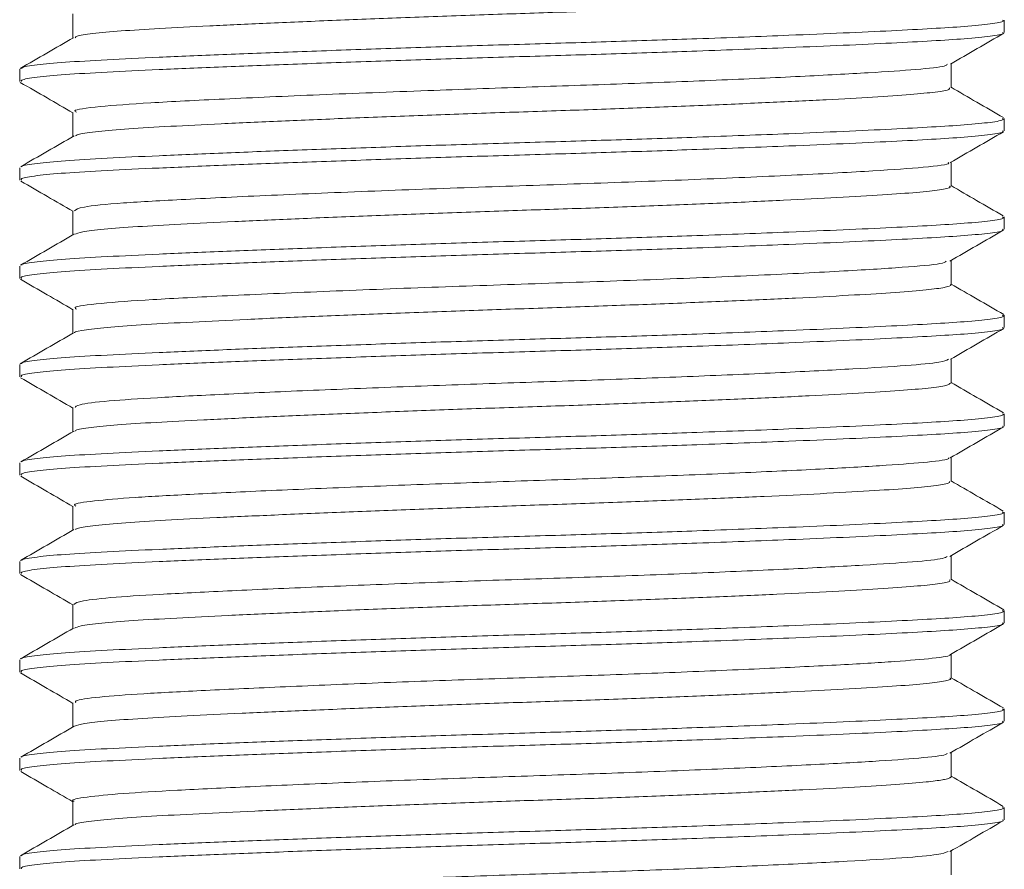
# Model space of a CAD drawing. Header units: millimetres. Extents: x 0 to 210, y 0 to 297.
# Tile 30 of 38: x 135.49 to 145.49, y 208.47 to 217.1. Entities that reach past the tile are written whole.
import ezdxf

# ---------------------------------------------------------------- set-up
doc = ezdxf.new("R2010")
doc.units = ezdxf.units.MM
doc.linetypes.add('HIDDEN', pattern=[1.905, 1.27, -0.635])
doc.layers.add('FORMAT', color=7, linetype='HIDDEN')

msp = doc.modelspace()

# ---------------------------------------------------------------- linework, layer by layer
at = {"layer": 'FORMAT', "linetype": 'Continuous', "lineweight": 15}
for p, q in [((136.035, 217.158), (136.035, 216.913)), ((145.494, 216.97), (145.494, 217.095)), ((144.953, 216.407), (144.953, 216.652)), ((135.494, 216.595), (135.494, 216.47)), ((136.035, 216.157), (136.035, 215.913)), ((145.494, 215.97), (145.494, 216.095)), ((144.953, 215.408), (144.953, 215.652)), ((135.494, 215.595), (135.494, 215.47)), ((136.035, 215.157), (136.035, 214.913)), ((145.494, 214.97), (145.494, 215.095)), ((144.953, 214.407), (144.953, 214.652)), ((135.494, 214.595), (135.494, 214.47)), ((136.035, 214.157), (136.035, 213.913)), ((145.494, 213.97), (145.494, 214.095)), ((144.953, 213.407), (144.953, 213.652)), ((135.494, 213.595), (135.494, 213.47)), ((136.035, 213.157), (136.035, 212.913)), ((145.494, 212.97), (145.494, 213.095)), ((144.953, 212.407), (144.953, 212.652)), ((135.494, 212.595), (135.494, 212.47)), ((136.035, 212.157), (136.035, 211.913)), ((145.494, 211.97), (145.494, 212.095)), ((144.953, 211.407), (144.953, 211.652)), ((135.494, 211.595), (135.494, 211.47)), ((136.035, 211.157), (136.035, 210.913)), ((145.494, 210.97), (145.494, 211.095)), ((144.953, 210.407), (144.953, 210.652)), ((135.494, 210.595), (135.494, 210.47)), ((136.035, 210.158), (136.035, 209.913)), ((145.494, 209.97), (145.494, 210.095)), ((144.953, 209.407), (144.953, 209.652)), ((135.494, 209.595), (135.494, 209.47)), ((136.035, 209.157), (136.035, 208.913)), ((145.494, 208.97), (145.494, 209.095)), ((144.953, 208.408), (144.953, 208.652)), ((135.494, 208.595), (135.494, 208.47))]:
    msp.add_line(p, q, dxfattribs=at)
at = {"layer": 'FORMAT', "linetype": 'Continuous', "lineweight": 0}
for points, knots in [([(144.943, 217.407), (144.938, 217.4), (144.929, 217.383), (144.763, 217.357), (144.48, 217.333), (144.076, 217.307), (143.576, 217.28), (142.983, 217.252), (142.325, 217.224), (141.609, 217.196), (140.868, 217.171), (140.109, 217.146), (139.368, 217.119), (138.653, 217.091), (137.996, 217.063), (137.404, 217.035), (136.905, 217.009), (136.503, 216.985), (136.224, 216.958), (136.071, 216.935), (136.061, 216.921), (136.058, 216.916)], [0, 0, 0, 0, 0.04472, 0.09861, 0.15407, 0.20795, 0.2634, 0.31728, 0.37273, 0.42663, 0.48209, 0.53597, 0.59141, 0.6453, 0.70074, 0.75464, 0.8101, 0.86398, 0.91943, 0.97331, 1, 1, 1, 1]), ([(135.514, 216.603), (135.514, 216.606), (135.513, 216.618), (135.654, 216.639), (135.938, 216.667), (136.359, 216.691), (136.899, 216.717), (137.536, 216.744), (138.264, 216.772), (139.048, 216.8), (139.88, 216.828), (140.723, 216.853), (141.566, 216.878), (142.445, 216.907), (143.221, 216.937), (143.871, 216.964), (144.359, 216.987), (144.772, 217.009), (145.12, 217.031), (145.369, 217.056), (145.495, 217.078), (145.481, 217.091), (145.477, 217.095)], [0, 0, 0, 0, 0.01592, 0.07124, 0.125, 0.18033, 0.23409, 0.2894, 0.34316, 0.39848, 0.45224, 0.50757, 0.56133, 0.61665, 0.68533, 0.73064, 0.77686, 0.82217, 0.8684, 0.92215, 0.97747, 1, 1, 1, 1]), ([(135.511, 216.47), (135.509, 216.475), (135.503, 216.49), (135.651, 216.514), (135.939, 216.542), (136.359, 216.566), (136.899, 216.592), (137.536, 216.619), (138.264, 216.647), (139.048, 216.675), (139.88, 216.703), (140.723, 216.728), (141.566, 216.753), (142.445, 216.782), (143.221, 216.812), (143.871, 216.839), (144.359, 216.862), (144.772, 216.884), (145.12, 216.906), (145.369, 216.931), (145.495, 216.953), (145.481, 216.966), (145.477, 216.97)], [0, 0, 0, 0, 0.03076, 0.08524, 0.1382, 0.19269, 0.24564, 0.30012, 0.35306, 0.40755, 0.4605, 0.515, 0.56794, 0.62243, 0.69007, 0.7347, 0.78023, 0.82485, 0.87038, 0.92333, 0.97781, 1, 1, 1, 1]), ([(144.916, 216.648), (144.911, 216.642), (144.897, 216.622), (144.625, 216.593), (144.136, 216.56), (143.444, 216.523), (142.59, 216.484), (141.635, 216.447), (140.634, 216.414), (139.579, 216.377), (138.518, 216.336), (137.551, 216.293), (136.784, 216.254), (136.272, 216.216), (136.025, 216.182), (136.061, 216.163), (136.07, 216.158)], [0, 0, 0, 0, 0.03965, 0.11265, 0.18441, 0.25885, 0.33433, 0.40882, 0.48062, 0.55355, 0.63805, 0.7225, 0.80414, 0.88556, 0.96992, 1, 1, 1, 1]), ([(144.938, 216.407), (144.939, 216.402), (144.944, 216.387), (144.811, 216.364), (144.554, 216.338), (144.178, 216.313), (143.695, 216.286), (143.126, 216.258), (142.477, 216.23), (141.777, 216.202), (141.034, 216.176), (140.283, 216.152), (139.531, 216.125), (138.813, 216.097), (138.136, 216.069), (137.532, 216.041), (137.008, 216.015), (136.585, 215.991), (136.276, 215.964), (136.095, 215.94), (136.07, 215.925), (136.061, 215.919)], [0, 0, 0, 0, 0.031715, 0.087454, 0.141621, 0.19736, 0.251517, 0.307246, 0.361412, 0.417148, 0.471317, 0.527057, 0.581215, 0.636943, 0.691107, 0.746842, 0.801012, 0.856753, 0.910911, 0.966639, 1, 1, 1, 1]), ([(135.515, 215.605), (135.515, 215.607), (135.516, 215.619), (135.655, 215.639), (135.938, 215.667), (136.359, 215.691), (136.899, 215.717), (137.536, 215.744), (138.264, 215.772), (139.048, 215.8), (139.88, 215.828), (140.723, 215.853), (141.566, 215.878), (142.445, 215.907), (143.221, 215.937), (143.871, 215.964), (144.359, 215.987), (144.772, 216.009), (145.12, 216.031), (145.369, 216.056), (145.495, 216.078), (145.481, 216.091), (145.477, 216.095)], [0, 0, 0, 0, 0.01089, 0.06649, 0.12053, 0.17614, 0.23017, 0.28577, 0.3398, 0.3954, 0.44944, 0.50505, 0.55909, 0.61469, 0.68372, 0.72926, 0.77572, 0.82126, 0.86772, 0.92175, 0.97735, 1, 1, 1, 1]), ([(135.511, 215.47), (135.509, 215.475), (135.503, 215.49), (135.651, 215.514), (135.939, 215.542), (136.359, 215.566), (136.899, 215.592), (137.536, 215.619), (138.264, 215.647), (139.048, 215.675), (139.88, 215.703), (140.723, 215.728), (141.566, 215.753), (142.445, 215.782), (143.221, 215.812), (143.871, 215.839), (144.359, 215.862), (144.772, 215.884), (145.12, 215.906), (145.369, 215.931), (145.495, 215.953), (145.481, 215.966), (145.477, 215.97)], [0, 0, 0, 0, 0.03076, 0.08524, 0.1382, 0.19269, 0.24564, 0.30012, 0.35306, 0.40755, 0.4605, 0.515, 0.56794, 0.62243, 0.69007, 0.7347, 0.78023, 0.82485, 0.87038, 0.92333, 0.97781, 1, 1, 1, 1]), ([(144.925, 215.647), (144.928, 215.645), (144.946, 215.628), (144.702, 215.6), (144.195, 215.563), (143.416, 215.521), (142.441, 215.478), (141.348, 215.436), (140.208, 215.4), (139.078, 215.358), (138.029, 215.315), (137.153, 215.273), (136.506, 215.237), (136.1, 215.197), (136.068, 215.17), (136.052, 215.157)], [0, 0, 0, 0, 0.0115, 0.09469, 0.17553, 0.25946, 0.34458, 0.42805, 0.50883, 0.59253, 0.67766, 0.76137, 0.84216, 0.9256, 1, 1, 1, 1]), ([(144.938, 215.408), (144.942, 215.404), (144.956, 215.391), (144.85, 215.37), (144.625, 215.344), (144.27, 215.319), (143.815, 215.292), (143.26, 215.264), (142.631, 215.236), (141.936, 215.208), (141.207, 215.182), (140.45, 215.158), (139.701, 215.131), (138.969, 215.104), (138.286, 215.075), (137.66, 215.047), (137.12, 215.021), (136.67, 214.996), (136.336, 214.97), (136.116, 214.944), (136.072, 214.926), (136.052, 214.918)], [0, 0, 0, 0, 0.020389, 0.074453, 0.130084, 0.184138, 0.239759, 0.29381, 0.349428, 0.403491, 0.459122, 0.513178, 0.568801, 0.622853, 0.678471, 0.732533, 0.788163, 0.842221, 0.897846, 0.951897, 1, 1, 1, 1]), ([(135.515, 214.605), (135.515, 214.607), (135.514, 214.618), (135.654, 214.639), (135.938, 214.667), (136.359, 214.691), (136.899, 214.717), (137.536, 214.744), (138.264, 214.772), (139.048, 214.8), (139.88, 214.828), (140.723, 214.853), (141.566, 214.878), (142.445, 214.907), (143.221, 214.937), (143.871, 214.964), (144.359, 214.987), (144.772, 215.009), (145.12, 215.031), (145.369, 215.056), (145.495, 215.078), (145.481, 215.091), (145.477, 215.095)], [0, 0, 0, 0, 0.01273, 0.06823, 0.12217, 0.17768, 0.23161, 0.2871, 0.34104, 0.39653, 0.45047, 0.50598, 0.55991, 0.61541, 0.68431, 0.72976, 0.77614, 0.82159, 0.86797, 0.9219, 0.97739, 1, 1, 1, 1]), ([(135.511, 214.47), (135.509, 214.475), (135.503, 214.49), (135.651, 214.514), (135.939, 214.542), (136.359, 214.566), (136.899, 214.592), (137.536, 214.619), (138.264, 214.647), (139.048, 214.675), (139.88, 214.703), (140.723, 214.728), (141.566, 214.753), (142.445, 214.782), (143.221, 214.812), (143.871, 214.839), (144.359, 214.862), (144.772, 214.884), (145.12, 214.906), (145.369, 214.931), (145.495, 214.953), (145.481, 214.966), (145.477, 214.97)], [0, 0, 0, 0, 0.03076, 0.08524, 0.1382, 0.19269, 0.24564, 0.30012, 0.35306, 0.40755, 0.4605, 0.515, 0.56794, 0.62243, 0.69007, 0.7347, 0.78023, 0.82485, 0.87038, 0.92333, 0.97781, 1, 1, 1, 1]), ([(144.905, 214.646), (144.893, 214.637), (144.86, 214.615), (144.489, 214.583), (143.849, 214.543), (142.966, 214.5), (141.924, 214.457), (140.801, 214.419), (139.658, 214.38), (138.555, 214.337), (137.582, 214.294), (136.807, 214.255), (136.285, 214.217), (136.03, 214.183), (136.062, 214.163), (136.071, 214.158)], [0, 0, 0, 0, 0.050504, 0.13208, 0.214492, 0.29952, 0.38436, 0.466247, 0.548315, 0.633223, 0.718193, 0.800431, 0.882159, 0.966927, 1, 1, 1, 1]), ([(144.946, 214.407), (144.948, 214.406), (144.968, 214.396), (144.884, 214.376), (144.687, 214.349), (144.361, 214.325), (143.924, 214.298), (143.394, 214.271), (142.776, 214.243), (142.1, 214.215), (141.371, 214.188), (140.624, 214.163), (139.866, 214.137), (139.133, 214.11), (138.433, 214.082), (137.797, 214.054), (137.231, 214.026), (136.765, 214.002), (136.397, 213.976), (136.16, 213.949), (136.046, 213.929), (136.05, 213.918), (136.051, 213.916)], [0, 0, 0, 0, 0.00706, 0.06252, 0.11642, 0.17188, 0.22577, 0.28122, 0.33511, 0.39056, 0.44446, 0.49992, 0.55381, 0.60926, 0.66315, 0.7186, 0.7725, 0.82796, 0.88185, 0.93729, 0.99118, 1, 1, 1, 1]), ([(135.514, 213.603), (135.514, 213.606), (135.513, 213.618), (135.654, 213.639), (135.938, 213.667), (136.359, 213.691), (136.899, 213.717), (137.536, 213.744), (138.264, 213.772), (139.048, 213.8), (139.88, 213.828), (140.723, 213.853), (141.566, 213.878), (142.445, 213.907), (143.221, 213.937), (143.871, 213.964), (144.359, 213.987), (144.772, 214.009), (145.12, 214.031), (145.369, 214.056), (145.495, 214.078), (145.481, 214.091), (145.477, 214.095)], [0, 0, 0, 0, 0.01576, 0.071087, 0.124863, 0.180199, 0.233965, 0.28929, 0.343055, 0.39838, 0.452156, 0.507492, 0.561259, 0.616585, 0.685278, 0.730592, 0.776826, 0.82214, 0.868375, 0.92214, 0.977464, 1, 1, 1, 1]), ([(135.511, 213.47), (135.509, 213.475), (135.503, 213.49), (135.651, 213.514), (135.939, 213.542), (136.359, 213.566), (136.899, 213.592), (137.536, 213.619), (138.264, 213.647), (139.048, 213.675), (139.88, 213.703), (140.723, 213.728), (141.566, 213.753), (142.445, 213.782), (143.221, 213.812), (143.871, 213.839), (144.359, 213.862), (144.772, 213.884), (145.12, 213.906), (145.369, 213.931), (145.495, 213.953), (145.481, 213.966), (145.477, 213.97)], [0, 0, 0, 0, 0.03076, 0.08524, 0.1382, 0.19269, 0.24564, 0.30012, 0.35306, 0.40755, 0.4605, 0.515, 0.56794, 0.62243, 0.69007, 0.7347, 0.78023, 0.82485, 0.87038, 0.92333, 0.97781, 1, 1, 1, 1]), ([(144.926, 213.648), (144.905, 213.638), (144.859, 213.616), (144.521, 213.585), (143.98, 213.551), (143.242, 213.513), (142.355, 213.475), (141.385, 213.438), (140.378, 213.406), (139.37, 213.369), (138.404, 213.331), (137.553, 213.293), (136.866, 213.258), (136.368, 213.225), (136.074, 213.19), (136.062, 213.167), (136.057, 213.157)], [0, 0, 0, 0, 0.05854, 0.1307, 0.20312, 0.27798, 0.35337, 0.42728, 0.49873, 0.57235, 0.64767, 0.72269, 0.79548, 0.86733, 0.94186, 1, 1, 1, 1]), ([(144.948, 213.407), (144.94, 213.399), (144.922, 213.381), (144.742, 213.355), (144.444, 213.331), (144.033, 213.305), (143.52, 213.277), (142.924, 213.249), (142.255, 213.221), (141.541, 213.194), (140.791, 213.169), (140.039, 213.144), (139.293, 213.116), (138.589, 213.088), (137.932, 213.06), (137.353, 213.033), (136.86, 213.007), (136.471, 212.982), (136.203, 212.955), (136.066, 212.934), (136.06, 212.922), (136.059, 212.919)], [0, 0, 0, 0, 0.04946, 0.10522, 0.1594, 0.21516, 0.26934, 0.32509, 0.37927, 0.43503, 0.48922, 0.54498, 0.59916, 0.65491, 0.70909, 0.76485, 0.81904, 0.8748, 0.92898, 0.98473, 1, 1, 1, 1]), ([(135.515, 212.606), (135.515, 212.607), (135.516, 212.619), (135.655, 212.639), (135.938, 212.667), (136.359, 212.691), (136.899, 212.717), (137.536, 212.744), (138.264, 212.772), (139.048, 212.8), (139.88, 212.828), (140.723, 212.853), (141.566, 212.878), (142.445, 212.907), (143.221, 212.937), (143.871, 212.964), (144.359, 212.987), (144.772, 213.009), (145.12, 213.031), (145.369, 213.056), (145.495, 213.078), (145.481, 213.091), (145.477, 213.095)], [0, 0, 0, 0, 0.01066, 0.06627, 0.12033, 0.17595, 0.23, 0.28561, 0.33965, 0.39526, 0.44932, 0.50494, 0.55899, 0.6146, 0.68365, 0.7292, 0.77567, 0.82122, 0.86769, 0.92174, 0.97735, 1, 1, 1, 1]), ([(135.511, 212.47), (135.509, 212.475), (135.503, 212.49), (135.651, 212.514), (135.939, 212.542), (136.359, 212.566), (136.899, 212.592), (137.536, 212.619), (138.264, 212.647), (139.048, 212.675), (139.88, 212.703), (140.723, 212.728), (141.566, 212.753), (142.445, 212.782), (143.221, 212.812), (143.871, 212.839), (144.359, 212.862), (144.772, 212.884), (145.12, 212.906), (145.369, 212.931), (145.495, 212.953), (145.481, 212.966), (145.477, 212.97)], [0, 0, 0, 0, 0.03076, 0.08524, 0.1382, 0.19269, 0.24564, 0.30012, 0.35306, 0.40755, 0.4605, 0.515, 0.56794, 0.62243, 0.69007, 0.7347, 0.78023, 0.82485, 0.87038, 0.92333, 0.97781, 1, 1, 1, 1]), ([(144.927, 212.646), (144.929, 212.644), (144.94, 212.63), (144.738, 212.604), (144.324, 212.572), (143.692, 212.535), (142.887, 212.497), (141.956, 212.459), (140.966, 212.424), (139.955, 212.391), (138.957, 212.353), (138.031, 212.315), (137.247, 212.277), (136.631, 212.245), (136.223, 212.209), (136.027, 212.179), (136.055, 212.162), (136.063, 212.157)], [0, 0, 0, 0, 0.01119, 0.08534, 0.15707, 0.23101, 0.30662, 0.38191, 0.45494, 0.5271, 0.60194, 0.67767, 0.75227, 0.82418, 0.89758, 0.97302, 1, 1, 1, 1]), ([(144.939, 212.408), (144.938, 212.401), (144.938, 212.385), (144.79, 212.361), (144.523, 212.336), (144.133, 212.311), (143.645, 212.283), (143.063, 212.255), (142.413, 212.227), (141.703, 212.2), (140.964, 212.174), (140.205, 212.149), (139.462, 212.122), (138.741, 212.094), (138.077, 212.066), (137.475, 212.039), (136.964, 212.012), (136.548, 211.988), (136.253, 211.961), (136.084, 211.938), (136.067, 211.923), (136.06, 211.918)], [0, 0, 0, 0, 0.03809, 0.09213, 0.14775, 0.20178, 0.25737, 0.3114, 0.367, 0.42104, 0.47665, 0.53068, 0.58628, 0.64031, 0.69591, 0.74995, 0.80556, 0.8596, 0.9152, 0.96923, 1, 1, 1, 1]), ([(135.515, 211.604), (135.515, 211.607), (135.514, 211.618), (135.654, 211.639), (135.938, 211.667), (136.359, 211.691), (136.899, 211.717), (137.536, 211.744), (138.264, 211.772), (139.048, 211.8), (139.88, 211.828), (140.723, 211.853), (141.566, 211.878), (142.445, 211.907), (143.221, 211.937), (143.871, 211.964), (144.359, 211.987), (144.772, 212.009), (145.12, 212.031), (145.369, 212.056), (145.495, 212.078), (145.481, 212.091), (145.477, 212.095)], [0, 0, 0, 0, 0.01323, 0.0687, 0.12262, 0.17809, 0.232, 0.28746, 0.34137, 0.39683, 0.45075, 0.50623, 0.56013, 0.6156, 0.68447, 0.7299, 0.77625, 0.82168, 0.86804, 0.92194, 0.97741, 1, 1, 1, 1]), ([(135.511, 211.47), (135.509, 211.475), (135.503, 211.49), (135.651, 211.514), (135.939, 211.542), (136.359, 211.566), (136.899, 211.592), (137.536, 211.619), (138.264, 211.647), (139.048, 211.675), (139.88, 211.703), (140.723, 211.728), (141.566, 211.753), (142.445, 211.782), (143.221, 211.812), (143.871, 211.839), (144.359, 211.862), (144.772, 211.884), (145.12, 211.906), (145.369, 211.931), (145.495, 211.953), (145.481, 211.966), (145.477, 211.97)], [0, 0, 0, 0, 0.03076, 0.08524, 0.1382, 0.19269, 0.24564, 0.30012, 0.35306, 0.40755, 0.4605, 0.515, 0.56794, 0.62243, 0.69007, 0.7347, 0.78023, 0.82485, 0.87038, 0.92333, 0.97781, 1, 1, 1, 1]), ([(144.913, 211.646), (144.904, 211.639), (144.879, 211.619), (144.589, 211.59), (144.083, 211.557), (143.375, 211.519), (142.509, 211.481), (141.548, 211.443), (140.545, 211.411), (139.535, 211.376), (138.557, 211.337), (137.683, 211.299), (136.967, 211.263), (136.437, 211.231), (136.096, 211.194), (136.06, 211.17), (136.043, 211.157)], [0, 0, 0, 0, 0.04178, 0.11483, 0.1871, 0.26205, 0.33786, 0.4125, 0.48446, 0.55798, 0.63352, 0.70909, 0.78273, 0.85464, 0.92919, 1, 1, 1, 1]), ([(144.937, 211.408), (144.941, 211.403), (144.952, 211.39), (144.835, 211.367), (144.594, 211.341), (144.232, 211.317), (143.762, 211.29), (143.203, 211.262), (142.563, 211.233), (141.869, 211.206), (141.13, 211.179), (140.379, 211.155), (139.625, 211.129), (138.902, 211.101), (138.219, 211.073), (137.605, 211.045), (137.069, 211.018), (136.634, 210.994), (136.308, 210.967), (136.102, 210.941), (136.067, 210.924), (136.05, 210.917)], [0, 0, 0, 0, 0.02486, 0.08031, 0.13421, 0.18967, 0.24355, 0.299, 0.35289, 0.40834, 0.46224, 0.5177, 0.57158, 0.62703, 0.68092, 0.73637, 0.79027, 0.84573, 0.89961, 0.95506, 1, 1, 1, 1]), ([(135.514, 210.603), (135.514, 210.606), (135.513, 210.618), (135.654, 210.639), (135.938, 210.667), (136.359, 210.691), (136.899, 210.717), (137.536, 210.744), (138.264, 210.772), (139.048, 210.8), (139.88, 210.828), (140.723, 210.853), (141.566, 210.878), (142.445, 210.907), (143.221, 210.937), (143.871, 210.964), (144.359, 210.987), (144.772, 211.009), (145.12, 211.031), (145.369, 211.056), (145.495, 211.078), (145.481, 211.091), (145.477, 211.095)], [0, 0, 0, 0, 0.0155, 0.07084, 0.12463, 0.17998, 0.23376, 0.2891, 0.34288, 0.39822, 0.45201, 0.50736, 0.56114, 0.61648, 0.68519, 0.73052, 0.77677, 0.82209, 0.86834, 0.92212, 0.97746, 1, 1, 1, 1]), ([(135.511, 210.47), (135.509, 210.475), (135.503, 210.49), (135.651, 210.514), (135.939, 210.542), (136.359, 210.566), (136.899, 210.592), (137.536, 210.619), (138.264, 210.647), (139.048, 210.675), (139.88, 210.703), (140.723, 210.728), (141.566, 210.753), (142.445, 210.782), (143.221, 210.812), (143.871, 210.839), (144.359, 210.862), (144.772, 210.884), (145.12, 210.906), (145.369, 210.931), (145.495, 210.953), (145.481, 210.966), (145.477, 210.97)], [0, 0, 0, 0, 0.03076, 0.08524, 0.1382, 0.19269, 0.24564, 0.30012, 0.35306, 0.40755, 0.4605, 0.515, 0.56794, 0.62243, 0.69007, 0.7347, 0.78023, 0.82485, 0.87038, 0.92333, 0.97781, 1, 1, 1, 1]), ([(144.942, 210.648), (144.942, 210.648), (144.962, 210.635), (144.786, 210.61), (144.41, 210.577), (143.809, 210.542), (143.03, 210.503), (142.115, 210.465), (141.132, 210.429), (140.121, 210.397), (139.119, 210.36), (138.176, 210.321), (137.364, 210.283), (136.72, 210.25), (136.276, 210.216), (136.044, 210.184), (136.06, 210.164), (136.065, 210.158)], [0, 0, 0, 0, 0.00264, 0.07691, 0.14853, 0.22175, 0.29696, 0.37218, 0.44544, 0.51704, 0.59129, 0.66674, 0.7414, 0.81342, 0.88605, 0.96102, 1, 1, 1, 1]), ([(144.941, 210.407), (144.945, 210.405), (144.963, 210.394), (144.87, 210.373), (144.661, 210.347), (144.321, 210.323), (143.879, 210.296), (143.335, 210.268), (142.716, 210.24), (142.027, 210.212), (141.302, 210.185), (140.546, 210.161), (139.796, 210.135), (139.06, 210.107), (138.37, 210.079), (137.735, 210.051), (137.184, 210.024), (136.721, 209.999), (136.372, 209.974), (136.132, 209.947), (136.076, 209.928), (136.049, 209.919)], [0, 0, 0, 0, 0.01299, 0.06719, 0.12295, 0.17714, 0.23289, 0.28707, 0.34283, 0.39702, 0.45278, 0.50697, 0.56273, 0.61691, 0.67266, 0.72686, 0.78262, 0.83681, 0.89257, 0.94675, 1, 1, 1, 1]), ([(135.515, 209.606), (135.515, 209.607), (135.516, 209.619), (135.655, 209.639), (135.938, 209.667), (136.359, 209.691), (136.899, 209.717), (137.536, 209.744), (138.264, 209.772), (139.048, 209.8), (139.88, 209.828), (140.723, 209.853), (141.566, 209.878), (142.445, 209.907), (143.221, 209.937), (143.871, 209.964), (144.359, 209.987), (144.772, 210.009), (145.12, 210.031), (145.369, 210.056), (145.495, 210.078), (145.481, 210.091), (145.477, 210.095)], [0, 0, 0, 0, 0.01052, 0.066141, 0.120204, 0.175834, 0.229886, 0.285506, 0.339558, 0.395177, 0.449239, 0.50487, 0.558923, 0.614544, 0.683602, 0.729158, 0.775638, 0.821194, 0.867674, 0.921725, 0.977344, 1, 1, 1, 1]), ([(135.511, 209.47), (135.509, 209.475), (135.503, 209.49), (135.651, 209.514), (135.939, 209.542), (136.359, 209.566), (136.899, 209.592), (137.536, 209.619), (138.264, 209.647), (139.048, 209.675), (139.88, 209.703), (140.723, 209.728), (141.566, 209.753), (142.445, 209.782), (143.221, 209.812), (143.871, 209.839), (144.359, 209.862), (144.772, 209.884), (145.12, 209.906), (145.369, 209.931), (145.495, 209.953), (145.481, 209.966), (145.477, 209.97)], [0, 0, 0, 0, 0.03076, 0.08524, 0.1382, 0.19269, 0.24564, 0.30012, 0.35306, 0.40755, 0.4605, 0.515, 0.56794, 0.62243, 0.69007, 0.7347, 0.78023, 0.82485, 0.87038, 0.92333, 0.97781, 1, 1, 1, 1]), ([(144.914, 209.646), (144.911, 209.641), (144.904, 209.624), (144.653, 209.596), (144.182, 209.563), (143.504, 209.526), (142.661, 209.487), (141.711, 209.449), (140.712, 209.416), (139.7, 209.382), (138.714, 209.344), (137.817, 209.305), (137.075, 209.269), (136.505, 209.236), (136.155, 209.2), (136.004, 209.173), (136.043, 209.159), (136.046, 209.157)], [0, 0, 0, 0, 0.029684, 0.103196, 0.175096, 0.249668, 0.325426, 0.400354, 0.472615, 0.545582, 0.620869, 0.696535, 0.770577, 0.842329, 0.916448, 0.992133, 1, 1, 1, 1]), ([(144.953, 209.407), (144.953, 209.407), (144.953, 209.404), (144.95, 209.401), (144.94, 209.394), (144.924, 209.388), (144.893, 209.38), (144.854, 209.373), (144.797, 209.364), (144.659, 209.348), (144.409, 209.328), (143.985, 209.302), (143.467, 209.274), (142.859, 209.246), (142.189, 209.218), (141.465, 209.191), (140.72, 209.167), (139.962, 209.141), (139.225, 209.114), (138.519, 209.085), (137.874, 209.057), (137.298, 209.03), (136.819, 209.005), (136.437, 208.98), (136.184, 208.953), (136.057, 208.932), (136.056, 208.92), (136.056, 208.918)], [0, 0, 0, 0, 0.00015, 0.01774, 0.01867, 0.04152, 0.05578, 0.06426, 0.08711, 0.10985, 0.16543, 0.21944, 0.27501, 0.32901, 0.38458, 0.4386, 0.49418, 0.54819, 0.60376, 0.65776, 0.71333, 0.76735, 0.82293, 0.87693, 0.9325, 0.98651, 1, 1, 1, 1]), ([(135.514, 208.604), (135.514, 208.606), (135.514, 208.618), (135.654, 208.639), (135.938, 208.667), (136.359, 208.691), (136.899, 208.717), (137.536, 208.744), (138.264, 208.772), (139.048, 208.8), (139.88, 208.828), (140.723, 208.853), (141.566, 208.878), (142.445, 208.907), (143.221, 208.937), (143.871, 208.964), (144.359, 208.987), (144.772, 209.009), (145.12, 209.031), (145.369, 209.056), (145.495, 209.078), (145.481, 209.091), (145.477, 209.095)], [0, 0, 0, 0, 0.01374, 0.06918, 0.12306, 0.17851, 0.23239, 0.28783, 0.34171, 0.39714, 0.45103, 0.50648, 0.56036, 0.6158, 0.68463, 0.73004, 0.77637, 0.82177, 0.8681, 0.92198, 0.97742, 1, 1, 1, 1]), ([(135.511, 208.47), (135.509, 208.475), (135.503, 208.49), (135.651, 208.514), (135.939, 208.542), (136.359, 208.566), (136.899, 208.592), (137.536, 208.619), (138.264, 208.647), (139.048, 208.675), (139.88, 208.703), (140.723, 208.728), (141.566, 208.753), (142.445, 208.782), (143.221, 208.812), (143.871, 208.839), (144.359, 208.862), (144.772, 208.884), (145.12, 208.906), (145.369, 208.931), (145.495, 208.953), (145.481, 208.966), (145.477, 208.97)], [0, 0, 0, 0, 0.03076, 0.08524, 0.1382, 0.19269, 0.24564, 0.30012, 0.35306, 0.40755, 0.4605, 0.515, 0.56794, 0.62243, 0.69007, 0.7347, 0.78023, 0.82485, 0.87038, 0.92333, 0.97781, 1, 1, 1, 1]), ([(144.925, 208.646), (144.898, 208.636), (144.839, 208.613), (144.481, 208.582), (143.922, 208.548), (143.17, 208.51), (142.273, 208.471), (141.297, 208.435), (140.289, 208.403), (139.283, 208.366), (138.324, 208.327), (137.487, 208.289), (136.814, 208.255), (136.335, 208.222), (136.063, 208.188), (136.062, 208.166), (136.061, 208.157)], [0, 0, 0, 0, 0.061071, 0.133285, 0.206289, 0.281588, 0.357234, 0.43123, 0.502975, 0.577121, 0.652804, 0.728018, 0.800831, 0.873208, 0.948206, 1, 1, 1, 1])]:
    msp.add_open_spline(points, degree=3, knots=knots, dxfattribs=at)
at = {"layer": 'FORMAT', "linetype": 'Continuous', "lineweight": 15}
for points, knots in [([(136.042, 216.916), (135.951, 216.864), (135.771, 216.76), (135.59, 216.655), (135.5, 216.603)], [0, 0, 0, 0, 0.499963, 1, 1, 1, 1]), ([(144.946, 216.648), (145.036, 216.7), (145.217, 216.805), (145.398, 216.91), (145.488, 216.962)], [0, 0, 0, 0, 0.49997, 1, 1, 1, 1]), ([(135.5, 216.462), (135.591, 216.409), (135.769, 216.306), (135.947, 216.203), (136.035, 216.152)], [0, 0, 0, 0, 0.50696, 1, 1, 1, 1]), ([(145.487, 216.104), (145.396, 216.156), (145.218, 216.259), (145.04, 216.362), (144.953, 216.413)], [0, 0, 0, 0, 0.50766, 1, 1, 1, 1]), ([(136.046, 215.919), (135.956, 215.867), (135.775, 215.762), (135.594, 215.658), (135.504, 215.605)], [0, 0, 0, 0, 0.49996, 1, 1, 1, 1]), ([(144.943, 215.647), (145.033, 215.699), (145.214, 215.803), (145.395, 215.908), (145.485, 215.96)], [0, 0, 0, 0, 0.49995, 1, 1, 1, 1]), ([(135.505, 215.459), (135.595, 215.407), (135.772, 215.304), (135.949, 215.202), (136.035, 215.152)], [0, 0, 0, 0, 0.51123, 1, 1, 1, 1]), ([(145.484, 215.106), (145.394, 215.158), (145.216, 215.26), (145.039, 215.363), (144.953, 215.413)], [0, 0, 0, 0, 0.51054, 1, 1, 1, 1]), ([(136.045, 214.918), (135.954, 214.866), (135.773, 214.761), (135.593, 214.657), (135.502, 214.604)], [0, 0, 0, 0, 0.49995, 1, 1, 1, 1]), ([(144.941, 214.646), (145.032, 214.698), (145.212, 214.802), (145.393, 214.907), (145.484, 214.959)], [0, 0, 0, 0, 0.49997, 1, 1, 1, 1]), ([(135.502, 214.461), (135.592, 214.409), (135.77, 214.306), (135.948, 214.203), (136.035, 214.152)], [0, 0, 0, 0, 0.50782, 1, 1, 1, 1]), ([(145.488, 214.103), (145.398, 214.155), (145.219, 214.259), (145.041, 214.362), (144.953, 214.413)], [0, 0, 0, 0, 0.506629, 1, 1, 1, 1]), ([(136.042, 213.916), (135.952, 213.864), (135.771, 213.76), (135.59, 213.655), (135.5, 213.603)], [0, 0, 0, 0, 0.49996, 1, 1, 1, 1]), ([(144.946, 213.648), (145.036, 213.701), (145.217, 213.805), (145.398, 213.91), (145.488, 213.962)], [0, 0, 0, 0, 0.49996, 1, 1, 1, 1]), ([(135.501, 213.461), (135.591, 213.409), (135.769, 213.306), (135.947, 213.203), (136.035, 213.152)], [0, 0, 0, 0, 0.50724, 1, 1, 1, 1]), ([(145.486, 213.104), (145.396, 213.157), (145.218, 213.259), (145.04, 213.362), (144.953, 213.413)], [0, 0, 0, 0, 0.50821, 1, 1, 1, 1]), ([(136.046, 212.919), (135.956, 212.867), (135.775, 212.762), (135.595, 212.658), (135.504, 212.606)], [0, 0, 0, 0, 0.49996, 1, 1, 1, 1]), ([(144.943, 212.646), (145.033, 212.699), (145.214, 212.803), (145.395, 212.908), (145.485, 212.96)], [0, 0, 0, 0, 0.49995, 1, 1, 1, 1]), ([(135.505, 212.459), (135.595, 212.407), (135.772, 212.304), (135.949, 212.202), (136.035, 212.152)], [0, 0, 0, 0, 0.51138, 1, 1, 1, 1]), ([(145.484, 212.105), (145.394, 212.158), (145.217, 212.26), (145.039, 212.363), (144.953, 212.413)], [0, 0, 0, 0, 0.510357, 1, 1, 1, 1]), ([(136.044, 211.918), (135.954, 211.866), (135.773, 211.761), (135.592, 211.656), (135.502, 211.604)], [0, 0, 0, 0, 0.49995, 1, 1, 1, 1]), ([(144.942, 211.646), (145.032, 211.698), (145.213, 211.803), (145.394, 211.907), (145.484, 211.959)], [0, 0, 0, 0, 0.499967, 1, 1, 1, 1]), ([(135.501, 211.461), (135.591, 211.409), (135.77, 211.306), (135.948, 211.203), (136.035, 211.152)], [0, 0, 0, 0, 0.5074, 1, 1, 1, 1]), ([(145.488, 211.103), (145.398, 211.155), (145.219, 211.258), (145.041, 211.362), (144.953, 211.413)], [0, 0, 0, 0, 0.506395, 1, 1, 1, 1]), ([(136.042, 210.917), (135.952, 210.864), (135.771, 210.76), (135.59, 210.655), (135.5, 210.603)], [0, 0, 0, 0, 0.49997, 1, 1, 1, 1]), ([(144.946, 210.648), (145.036, 210.701), (145.217, 210.805), (145.398, 210.91), (145.488, 210.962)], [0, 0, 0, 0, 0.499963, 1, 1, 1, 1]), ([(135.501, 210.461), (135.591, 210.409), (135.769, 210.306), (135.948, 210.203), (136.035, 210.152)], [0, 0, 0, 0, 0.50758, 1, 1, 1, 1]), ([(145.486, 210.105), (145.395, 210.157), (145.218, 210.26), (145.04, 210.362), (144.953, 210.413)], [0, 0, 0, 0, 0.50873, 1, 1, 1, 1]), ([(136.046, 209.919), (135.956, 209.867), (135.775, 209.762), (135.595, 209.658), (135.504, 209.606)], [0, 0, 0, 0, 0.49996, 1, 1, 1, 1]), ([(144.942, 209.646), (145.033, 209.698), (145.213, 209.803), (145.394, 209.907), (145.485, 209.96)], [0, 0, 0, 0, 0.499954, 1, 1, 1, 1]), ([(135.505, 209.459), (135.596, 209.407), (135.772, 209.304), (135.949, 209.202), (136.035, 209.152)], [0, 0, 0, 0, 0.51143, 1, 1, 1, 1]), ([(145.484, 209.105), (145.394, 209.158), (145.217, 209.26), (145.04, 209.363), (144.953, 209.413)], [0, 0, 0, 0, 0.51012, 1, 1, 1, 1]), ([(136.044, 208.918), (135.953, 208.865), (135.773, 208.761), (135.592, 208.656), (135.501, 208.604)], [0, 0, 0, 0, 0.49995, 1, 1, 1, 1]), ([(144.942, 208.646), (145.033, 208.698), (145.213, 208.803), (145.394, 208.907), (145.484, 208.96)], [0, 0, 0, 0, 0.49997, 1, 1, 1, 1])]:
    msp.add_open_spline(points, degree=3, knots=knots, dxfattribs=at)

doc.saveas('drawing.dxf')
